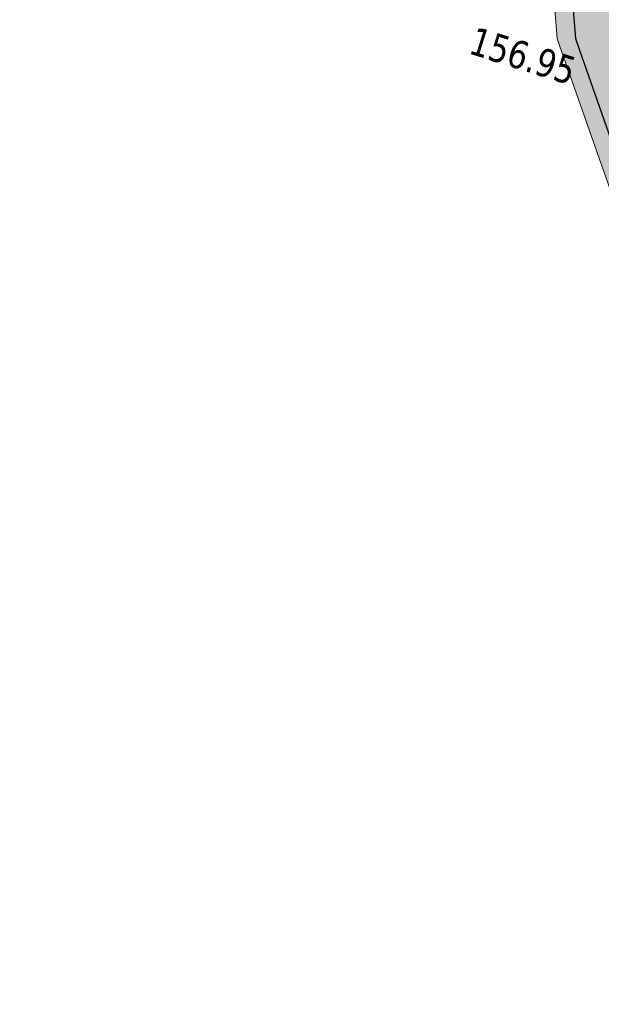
# Model space of a CAD drawing. Header units: millimetres. Extents: x 24647 to 200269, y -67453 to 4484.
# Tile 65 of 231: x 33951 to 34573, y -56128 to -55076. Entities that reach past the tile are written whole.
import ezdxf
from ezdxf.enums import TextEntityAlignment as Align

# ---------------------------------------------------------------- set-up
doc = ezdxf.new("R2010")
doc.units = ezdxf.units.MM
doc.linetypes.add('Continue', pattern=[1, 1, 0])
doc.layers.get('0').update_dxf_attribs({"lineweight": 9})
doc.layers.add('0H_Terre', color=7, linetype='Continuous', lineweight=9, true_color=0xc7c0b3)
doc.layers.add('E_Trait fin', color=22, linetype='Continuous', lineweight=13)
for name, color, linetype in [('Topo_ptco', 7, 'Continue'), ('Topo_ptco_alt', 3, 'Continue'), ('Topo_talh', 52, 'Continue')]:
    doc.layers.add(name, color=color, linetype=linetype)
doc.styles.add('Verdana 1.0', font='verdana.ttf', dxfattribs={"width": 0.8, "height": 0.2})

# ---------------------------------------------------------------- blocks, each defined once
blk = doc.blocks.new('Topo_Ptco')
at = {"color": 0}
blk.add_point((0, 0), dxfattribs=at)
at = {"layer": 'Topo_ptco_alt', "style": 'Verdana 1.0', "width": 0.8}
blk.add_attdef('ALT', text='', height=0.3, dxfattribs=at).set_placement((0.1, -0.1), align=Align.TOP_LEFT)
blk = doc.blocks.new('plantopo')
at = {"layer": 'Topo_talh', "flags": 128}
blk.add_lwpolyline([(1270626.006, 7266543.55), (1270624.462, 7266546.539), (1270620.603, 7266552.462), (1270612.839, 7266558.499), (1270602.159, 7266566.971), (1270596.562, 7266574.46), (1270591.763, 7266586.403), (1270585.651, 7266603.042), (1270581.791, 7266614.639), (1270576.097, 7266621.202)], dxfattribs=at)
at = {"layer": 'Topo_ptco'}
ref = blk.add_blockref('Topo_Ptco', (1270596.562, 7266574.46, 156.949), dxfattribs=at)
ref.add_attrib('ALT', '156.95', dxfattribs={"layer": 'Topo_ptco_alt', "height": 0.3, "style": 'Verdana 1.0', "width": 0.8}).set_placement((1270595.501, 7266574.27), align=Align.TOP_LEFT)

msp = doc.modelspace()

# ---------------------------------------------------------------- hatches: boundary and pattern name
at = {"layer": '0H_Terre', "true_color": 0xc8b6ac, "transparency": 33554687}
h = msp.add_hatch(color=9, dxfattribs=at)
h.dxf.hatch_style = 1
h.paths.add_polyline_path([(36353.5, -65103.7), (36403.7, -64603.1), (36536.9, -63109), (36852.1, -61388.9), (36883, -60928.6), (36620.2, -59499.8), (36400.4, -58408.7), (36184.4, -57884.6), (34962.8, -55826.3), (34696.5, -54956.3), (34557.6, -53731.1), (34475.5, -52233.3), (34460, -51698.2), (34435.2, -50763.6), (34001.7, -49976.2), (33951.3, -49934.1), (33969.5, -50024.1), (34316.8, -50820.6), (34338.6, -52042.6), (34424.6, -53813.2), (34525.7, -55096.2), (34836, -55978.3), (35602.1, -57105.8), (36162.6, -57914), (36353.9, -58594.6), (36411.8, -58925.9), (36518.6, -59420.3), (36807.3, -60967.7), (36801.9, -61073.7), (36474.3, -63095.5), (36342.6, -64593.6)])

# ---------------------------------------------------------------- linework, layer by layer
at = {"layer": 'E_Trait fin'}
msp.add_lwpolyline([(36184.4, -57884.6), (34962.8, -55826.3), (34696.5, -54956.3), (34557.6, -53731.1), (34475.5, -52233.3), (34460, -51698.2), (34435.2, -50763.6), (34001.7, -49976.2), (33951.3, -49934.1), (33969.5, -50024.1), (34316.8, -50820.6), (34338.6, -52042.6), (34424.6, -53813.2), (34525.7, -55096.2), (34836, -55978.3), (35602.1, -57105.8), (36162.6, -57914)], dxfattribs=at)

# ---------------------------------------------------------------- block references
at = {"xscale": 100, "yscale": 100, "zscale": 100, "rotation": 342.6124533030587}
msp.add_blockref('plantopo', (-338368658.7, -655538483.8), dxfattribs=at)

doc.saveas('drawing.dxf')
